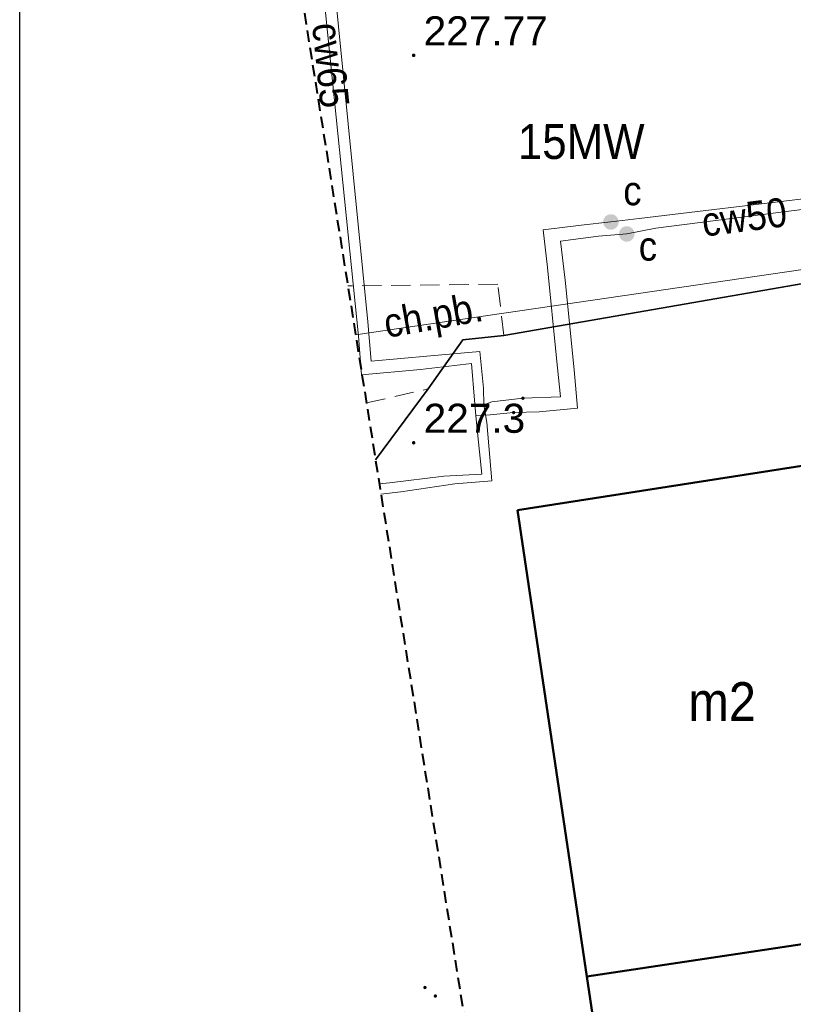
# Model space of a CAD drawing. Extents: x 6551780 to 6552081, y 5572957 to 5573171.
# Tile 4 of 19: x 6551780 to 6551800, y 5573056 to 5573081. Entities that reach past the tile are written whole.
import ezdxf
from ezdxf.enums import TextEntityAlignment as Align

# ---------------------------------------------------------------- set-up
doc = ezdxf.new("R2010")
doc.units = 0
doc.header["$LTSCALE"] = 0.5
for name, pattern in [('1.0_0.5', [1.5, 1, -0.5]), ('2', [0.9, 0.6, -0.3]), ('219-500', [0, 0])]:
    doc.linetypes.add(name, pattern=pattern)
for name, color, linetype in [('217-kontur klasyfikacyjny', 7, 'Continuous'), ('218-kontur użytku gruntowego', 7, 'Continuous'), ('219-działka ewidencyjna', 7, 'Continuous'), ('312-budynek ewidencyjny', 7, 'Continuous'), ('312-oznaczenie budynku ewidencyjnego-Atr117', 7, 'Continuous'), ('chodnik', 7, 'Continuous'), ('chodnik-Atr17', 7, 'Continuous'), ('ogrodzenie trwałe', 7, 'Continuous'), ('OTRN_O', 7, 'Continuous'), ('przewód ciepłowniczy', 7, 'Continuous'), ('przewód ciepłowniczy-Atr1', 7, 'Continuous'), ('rzedna', 7, 'Continuous'), ('Strzałka', 7, 'Continuous'), ('zasuwa lub zawór', 7, 'Continuous'), ('zasuwa lub zawór-Atr17', 7, 'Continuous')]:
    doc.layers.add(name, color=color, linetype=linetype)
for name, color, linetype, lineweight, true_color in [('OTRN', 7, 'Continuous', 20, 0x000000), ('OTRS', 7, 'Continuous', 20, 0x000000), ('OTRS_O', 7, 'Continuous', 20, 0x000000)]:
    doc.layers.add(name, color=color, linetype=linetype, lineweight=lineweight, true_color=true_color)
doc.styles.add('BDOT', font='Arial.ttf', dxfattribs={"width": 0.9})
doc.styles.get("Standard").update_dxf_attribs({"font": 'arial.ttf', "width": 0.9})
doc.linetypes.add('MPNLZ', pattern='A,6,-2,[35,msgB.shx,S=0.016,R=0,X=-1,Y=0],6', length=14)
doc.linetypes.add('OTOO', pattern='A,7.5,[30,msgB.shx,S=1.28,R=0,X=0,Y=0],7.5', length=15)

# ---------------------------------------------------------------- blocks, each defined once
blk = doc.blocks.new('PW01')
at = {"linetype": 'Continuous', "lineweight": 13}
h = blk.add_hatch(color=0, dxfattribs=at)
edge = h.paths.add_edge_path()
edge.add_arc((0, 0), 0.045, 0, 360)
blk = doc.blocks.new('US25')
at = {"linetype": 'Continuous', "lineweight": 0}
h = blk.add_hatch(color=0, dxfattribs=at)
edge = h.paths.add_edge_path()
edge.add_arc((0, 0), 0.2, 0, 360)
blk = doc.blocks.new('OTRS')
at = {"layer": 'OTRS', "color": 0, "lineweight": -3, "const_width": 0.09}
blk.add_lwpolyline([(-0.045, 0, 1), (0.045, 0, 1)], format="xyb", close=True, dxfattribs=at)
at = {"layer": 'OTRS_O', "color": 0, "style": 'BDOT'}
blk.add_attdef('RZEDNA', (0.514, 0.515), '', height=1.5, dxfattribs=at)
blk = doc.blocks.new('OTRN')
at = {"layer": 'OTRN', "color": 0, "const_width": 0.09}
blk.add_lwpolyline([(-0.045, 0, 1), (0.045, 0, 1)], format="xyb", close=True, dxfattribs=at)
at = {"layer": 'OTRN_O', "color": 0, "style": 'BDOT'}
blk.add_attdef('RZEDNA', (0.514, 0.515), '', height=1.5, dxfattribs=at)
blk = doc.blocks.new('A$C664B2598')
at = {"layer": 'OTRN', "color": 18, "true_color": 0x000000, "xscale": 0.5, "yscale": 0.5, "zscale": 0.5}
blk.add_blockref('OTRN', (6551790, 5573070, 227.25), dxfattribs=at).add_auto_attribs({'RZEDNA': '227.3'})
at = {"layer": 'OTRS', "color": 18, "true_color": 0x000000, "xscale": 0.5, "yscale": 0.5, "zscale": 0.5}
blk.add_blockref('OTRS', (6551790, 5573080, 227.77), dxfattribs=at).add_auto_attribs({'RZEDNA': '227.77'})
at = {"layer": 'Strzałka', "color": 6, "linetype": 'MPNLZ', "lineweight": 40, "insert": (6551792.689, 5573078.225), "char_height": 0.9, "width": 14.16287, "attachment_point": 1}
blk.add_mtext('15MW', dxfattribs=at)

msp = doc.modelspace()

# ---------------------------------------------------------------- linework, layer by layer
at = {"flags": 128}
msp.add_lwpolyline([(6551779.832, 5573122.686), (6551884.832, 5573122.686), (6551884.832, 5572974.186), (6551779.832, 5572974.186)], close=True, dxfattribs=at)
at = {"layer": '217-kontur klasyfikacyjny', "color": 3, "linetype": 'Continuous', "lineweight": 18}
msp.add_lwpolyline([(6551788.501, 5573072.787), (6551807.29, 5573075.53)], dxfattribs=at)
at = {"layer": '218-kontur użytku gruntowego', "color": 96, "linetype": 'Continuous', "lineweight": 18, "true_color": 0x008000}
for points in [[(6551807.29, 5573075.53), (6551788.501, 5573072.787)], [(6551788.501, 5573072.787), (6551807.29, 5573075.53)]]:
    msp.add_lwpolyline(points, dxfattribs=at)
at = {"layer": '219-działka ewidencyjna', "color": 7, "linetype": '219-500', "lineweight": 18}
msp.add_lwpolyline([(6551788.501, 5573072.787), (6551807.29, 5573075.53)], dxfattribs=at)
at = {"layer": '312-budynek ewidencyjny', "color": 7, "linetype": 'Continuous', "lineweight": 50, "flags": 128}
for points in [[(6551792.68, 5573068.26), (6551802.12, 5573069.73)], [(6551794.47, 5573056.22), (6551792.68, 5573068.26)], [(6551803.92, 5573057.64), (6551794.47, 5573056.22)], [(6551803.92, 5573057.64), (6551794.47, 5573056.22)], [(6551794.47, 5573056.22), (6551796.25, 5573044.29)]]:
    msp.add_lwpolyline(points, dxfattribs=at)
at = {"layer": 'chodnik', "color": 7, "linetype": '1.0_0.5', "lineweight": 18}
msp.add_lwpolyline([(6551788.781, 5573071.027), (6551790.37, 5573071.39), (6551791.27, 5573072.66), (6551792.33, 5573072.77), (6551792.17, 5573074.09), (6551788.3, 5573074.051)], dxfattribs=at)
at = {"layer": 'ogrodzenie trwałe', "color": 7, "linetype": 'OTOO', "lineweight": 35}
msp.add_lwpolyline([(6551789.015, 5573069.557), (6551790.37, 5573071.39), (6551791.27, 5573072.66), (6551792.33, 5573072.77), (6551802.28, 5573074.5)], dxfattribs=at)
at = {"layer": 'przewód ciepłowniczy', "color": 212, "linetype": 'Continuous', "lineweight": 18, "true_color": 0xd200d2}
for points in [[(6551784.199, 5573106.567), (6551784.33, 5573105.8), (6551786.15, 5573093.91), (6551787.64, 5573081.96), (6551788.58, 5573072.75), (6551788.65, 5573071.75), (6551790.18, 5573071.89), (6551791.49, 5573072.05), (6551791.57, 5573071.1), (6551791.6, 5573070.7), (6551791.66, 5573070.18), (6551791.76, 5573069.19), (6551790.78, 5573069.14), (6551789.38, 5573068.97), (6551789.113, 5573068.94)], [(6551784.48, 5573106.606), (6551784.61, 5573105.86), (6551786.46, 5573093.98), (6551787.93, 5573082.05), (6551788.82, 5573073.12), (6551788.9, 5573072.11), (6551790.43, 5573072.24), (6551791.71, 5573072.36), (6551791.8, 5573071.41), (6551791.81, 5573070.98), (6551791.89, 5573070.52), (6551792.02, 5573069.02), (6551791.06, 5573068.94), (6551789.67, 5573068.73), (6551789.156, 5573068.672)], [(6551808.17, 5573077.06), (6551796.25, 5573075.54), (6551795.5, 5573075.39), (6551794.77, 5573075.33), (6551793.79, 5573075.2), (6551793.91, 5573074.2), (6551794.14, 5573071.88), (6551794.23, 5573070.89), (6551793.24, 5573070.8), (6551792.58, 5573070.78), (6551791.97, 5573070.72), (6551791.6, 5573070.7)], [(6551800.27, 5573076.32), (6551795.82, 5573075.79), (6551795.09, 5573075.7), (6551794.32, 5573075.62), (6551793.34, 5573075.5), (6551793.45, 5573074.52), (6551793.69, 5573072.18), (6551793.79, 5573071.19), (6551792.82, 5573071.15), (6551792.02, 5573071.06), (6551791.81, 5573070.98)]]:
    msp.add_lwpolyline(points, dxfattribs=at)
at = {"layer": 'Strzałka', "color": 204, "linetype": '2', "lineweight": 40}
msp.add_lwpolyline([(6551854.94, 5573116.47), (6551783.15, 5573106.42), (6551801.11, 5572993.54), (6551865.87, 5573043.8)], close=True, dxfattribs=at)

# ---------------------------------------------------------------- block references
msp.add_blockref('A$C664B2598', (0, 0))
at = {"layer": 'rzedna', "color": 212, "linetype": 'Continuous', "lineweight": 18}
for p in [(6551792.82, 5573071.15), (6551792.58, 5573070.78), (6551790.29, 5573055.94), (6551790.56, 5573055.72)]:
    msp.add_blockref('PW01', p, dxfattribs=at)
at = {"layer": 'zasuwa lub zawór', "color": 212, "linetype": 'Continuous', "lineweight": 18, "true_color": 0xd200d2}
for p in [(6551795.09, 5573075.7), (6551795.5, 5573075.39)]:
    msp.add_blockref('US25', p, dxfattribs=at)

# ---------------------------------------------------------------- texts
at = {"layer": '312-oznaczenie budynku ewidencyjnego-Atr117', "color": 7, "width": 0.9}
msp.add_text('m2', height=1, dxfattribs=at).set_placement((6551797.96, 5573063.32), align=Align.MIDDLE_CENTER)
at = {"layer": 'chodnik-Atr17', "color": 7, "width": 0.9}
msp.add_text('ch.pb.', height=0.75, rotation=10.131, dxfattribs=at).set_placement((6551789.304, 5573072.703))
at = {"layer": 'przewód ciepłowniczy-Atr1', "color": 212, "true_color": 0xd200d2, "width": 0.9}
for s, rotation, p in [('cw65', 275.827, (6551787.75, 5573080.84)), ('cw50', 7.267, (6551797.44, 5573075.69))]:
    msp.add_text(s, height=0.75, rotation=rotation, dxfattribs=at).set_placement(p, align=Align.MIDDLE_LEFT)
at = {"layer": 'zasuwa lub zawór-Atr17', "color": 212, "true_color": 0xd200d2, "width": 0.9}
for p in [(6551795.41, 5573076.13), (6551795.81, 5573074.7)]:
    msp.add_text('c', height=0.75, dxfattribs=at).set_placement(p)

doc.saveas('drawing.dxf')
